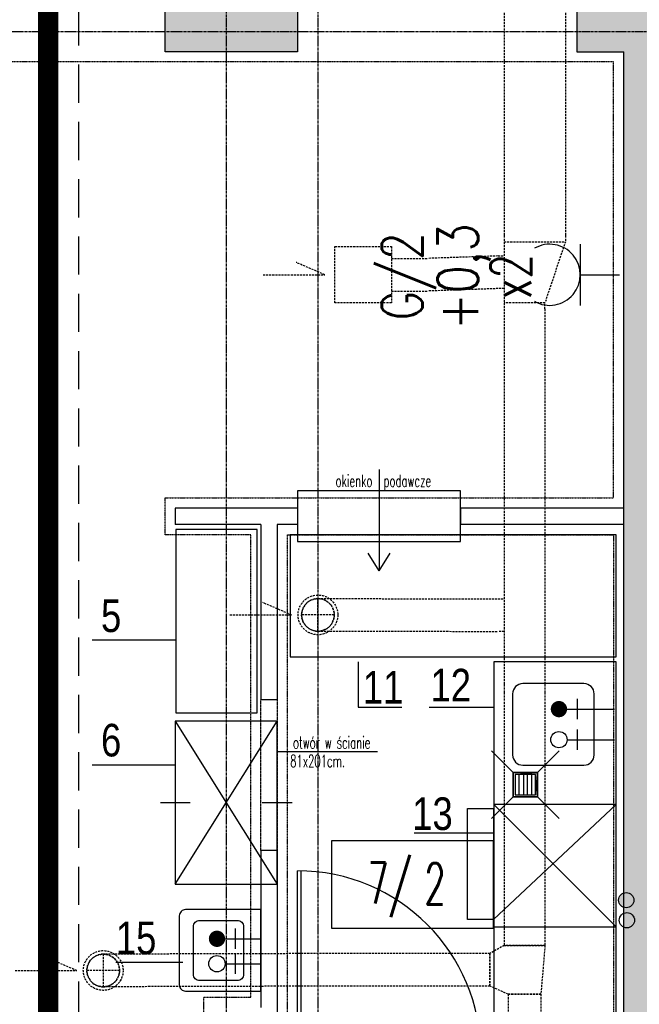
# Model space of a CAD drawing. Extents: x -7228 to 74941, y -112898 to 85621.
# Tile 255 of 256: x 51671 to 51975, y -7954 to -7470. Entities that reach past the tile are written whole.
import ezdxf
from ezdxf.enums import TextEntityAlignment as Align

# ---------------------------------------------------------------- set-up
doc = ezdxf.new("R2010")
doc.units = 0
for name, pattern in [('CENTER', [2, 1.25, -0.25, 0.25, -0.25]), ('DASHDOT', [1, 0.5, -0.25, 0, -0.25]), ('DASHED', [0.75, 0.5, -0.25]), ('DASHED2', [0.375, 0.25, -0.125]), ('DIVIDE', [31.75, 12.7, -6.35, 0, -6.35, 0, -6.35])]:
    doc.linetypes.add(name, pattern=pattern)
doc.layers.get('0').update_dxf_attribs({"color": 101, "linetype": 'CONTINUOUS'})
doc.layers.add('-A_NR', color=8, linetype='CONTINUOUS', plot=False)
for name, color, linetype in [('-A_OPIS', 1, 'CONTINUOUS'), ('Drz---drzwi', 5, 'CONTINUOUS'), ('E35', 6, 'CONTINUOUS'), ('E50', 3, 'CONTINUOUS'), ('E50kor', 3, 'CONTINUOUS'), ('Ins-kan', 54, 'CONTINUOUS'), ('Ins-went', 141, 'CONTINUOUS'), ('Ins-wod', 4, 'CONTINUOUS'), ('Opis-pom', 6, 'CONTINUOUS'), ('Opis_pom_ramka', 6, 'CONTINUOUS'), ('Os-osie glowne', 1, 'CENTER'), ('Sc-beton', 7, 'CONTINUOUS'), ('Sc-beton-hatch', 86, 'CONTINUOUS'), ('Sc-nadproza kon', 5, 'DASHED2'), ('Sc-silikat', 61, 'CONTINUOUS'), ('Suf-widok', 8, 'CONTINUOUS'), ('W-otwor-strop', 1, 'CONTINUOUS'), ('Wyp-kuchnia', 71, 'CONTINUOUS'), ('Wyp-meble', 155, 'CONTINUOUS'), ('Wyp-sanitar', 131, 'CONTINUOUS')]:
    doc.layers.add(name, color=color, linetype=linetype)
doc.styles.add('ARIAL_CE', font='ARIAL.TTF', dxfattribs={"width": 0.8})
doc.styles.add('dwg_opis podstawowy', font='romans.shx', dxfattribs={"width": 0.9})
doc.styles.add('KA wymiar', font='romans.shx', dxfattribs={"width": 0.6})
doc.styles.add('ROMANS', font='romans', dxfattribs={"width": 0.85})

# ---------------------------------------------------------------- blocks, each defined once
blk = doc.blocks.new('_0630_DRZWI_90')
at = {"ltscale": 7}
for p, q in [((5, 8), (5, 98)), ((6.8, 8), (6.8, 97.98))]:
    blk.add_line(p, q, dxfattribs=at)
at = {"ltscale": 25}
for p, q in [((50, 19.7), (50, -28.9)), ((5, 8), (0, 8)), ((0, 8), (5, 8)), ((0, 0), (0, 8)), ((95, 8), (5, 8)), ((5, 8), (5, 0)), ((95, 8), (95, 0)), ((100, 8), (95, 8)), ((100, 0), (100, 8)), ((5, 0), (0, 0)), ((5, 0), (0, 0)), ((95, 0), (100, 0)), ((95, 0), (100, 0))]:
    blk.add_line(p, q, dxfattribs=at)
at = {"ltscale": 7}
blk.add_arc((5, 8), 90, 0, 90, dxfattribs=at)
blk = doc.blocks.new('_opis_pom_metka')
at = {"layer": 'Opis_pom_ramka'}
blk.add_lwpolyline([(-33.13, 0), (32.87, 0), (32.87, -36), (-33.13, -36)], close=True, dxfattribs=at)
at = {"style": 'KA wymiar', "width": 0.6}
blk.add_attdef('KO/', text='', height=16.8, dxfattribs=at).set_placement((3.45, -25.87), align=Align.RIGHT)
blk.add_attdef('NR', (3.8, -26.16), '', height=16.8, dxfattribs=at)
blk = doc.blocks.new('_ODWODNIENIE_KRATKA')
for p, q in [((-12, 0), (-22.61, 10.61)), ((0, 0), (10.61, 10.61)), ((-11, -2.99), (-1, -2.99)), ((-1, -4.99), (-11, -4.99)), ((-11, -6.99), (-1, -6.99)), ((-1, -8.99), (-11, -8.99)), ((-22.61, -22.6), (-12, -11.99)), ((10.61, -22.6), (0, -11.99))]:
    blk.add_line(p, q)
for points in [[(0, -11.99), (0, 0), (-12, 0), (-12, -11.99)], [(-1, -10.99), (-1, -1), (-11, -1), (-11, -10.99)]]:
    blk.add_lwpolyline(points, close=True)
blk = doc.blocks.new('g2')
at = {"layer": 'E35'}
blk.add_line((15, 19.27), (-15, 19.27), dxfattribs=at)
blk.add_arc((0, 34.27), 15, 150, 30, dxfattribs=at)
at = {"layer": 'E50'}
blk.add_line((0, 19.27), (0, 0), dxfattribs=at)

msp = doc.modelspace()

# ---------------------------------------------------------------- hatches: boundary and pattern name
at = {"layer": 'Ins-wod'}
msp.add_hatch(color=256, dxfattribs=at).paths.add_polyline_path([(51972.559, -7902.518, 1), (51965.071, -7902.518, 1)])
at = {"layer": 'Sc-beton-hatch'}
h = msp.add_hatch(dxfattribs=at)
h.set_pattern_fill('ANSI33', color=256, style=0)
h.paths.add_polyline_path([(53417.547, -5966.119), (53397.547, -5966.119), (53397.547, -6066.119), (53347.547, -6066.119), (53347.547, -6086.119), (53397.547, -6086.119), (53397.547, -6539.119), (53417.547, -6539.119)])
h.paths.add_polyline_path([(52727.547, -5896.063), (52727.547, -6126.119), (52747.547, -6126.119), (52747.547, -6086.119), (52787.547, -6086.119), (52787.547, -6066.119), (52747.547, -6066.119), (52747.547, -5893.275, 0.0068353), (53006.666, -5853.258), (53003.652, -5833.484, -0.0084051), (52685.545, -5881.599), (52688.203, -5901.422, 0.0010351)])
h.paths.add_polyline_path([(52755.047, -6461.119), (52720.047, -6461.119), (52720.047, -6496.119), (52755.047, -6496.119)])
h.paths.add_polyline_path([(52712.547, -6843.119), (52747.547, -6843.119), (52747.547, -6808.119), (52712.547, -6808.119)])
h.paths.add_polyline_path([(53417.547, -6674.119), (53397.547, -6674.119), (53397.547, -6896.119), (53417.547, -6896.119)])
h.paths.add_polyline_path([(52002.547, -6461.119), (51967.547, -6461.119), (51967.547, -6496.119), (52002.547, -6496.119)], flags=17)
h.paths.add_polyline_path([(51782.547, -6476.119), (51782.547, -5979.405, 0.0063955), (52027.547, -5966.832), (52026.267, -5946.873, -0.0079596), (51721.947, -5961.536), (51722.592, -5981.526, 0.0010422), (51762.547, -5980.155), (51762.547, -6648.119), (51782.547, -6648.119), (51782.547, -6496.119), (51815.547, -6496.119), (51815.547, -6496.115), (51815.547, -6476.119)])
h.paths.add_polyline_path([(51327.547, -6828.119), (51427.547, -6828.119), (51427.547, -7026.119), (51447.547, -7026.119), (51447.547, -6828.119), (51782.547, -6828.119), (51782.547, -6803.119), (51762.547, -6803.119), (51762.547, -6808.119), (51347.547, -6808.119), (51347.547, -5986.279, 0.0010428), (51387.547, -5986.471), (51387.602, -5966.468, -0.0015651), (51327.547, -5966.119)])
h.paths.add_polyline_path([(51987.547, -6808.119), (51967.547, -6808.119), (51967.547, -7466.119), (51944.547, -7466.119), (51944.547, -7486.119), (51967.547, -7486.119), (51967.547, -8068.619), (51987.547, -8068.619), (51987.547, -7486.119), (52278.547, -7486.119), (52278.547, -7801.119), (52298.547, -7801.119), (52351.547, -7801.119), (52351.547, -7781.119), (52298.547, -7781.119), (52298.547, -7466.119), (51987.547, -7466.119)])
h.paths.add_polyline_path([(51427.547, -7276.119), (51447.547, -7276.119), (51447.547, -7176.119), (51427.547, -7176.119)])
h.paths.add_polyline_path([(51427.547, -7526.119), (51447.547, -7526.119), (51447.547, -7486.119), (51487.547, -7486.119), (51487.547, -7466.119), (51447.547, -7466.119), (51447.547, -7426.119), (51427.547, -7426.119)])
h.paths.add_polyline_path([(51807.547, -7486.119), (51807.547, -7466.119), (51742.547, -7466.119), (51742.547, -7486.119)])
h.paths.add_polyline_path([(52351.547, -7486.119), (52351.547, -7466.119), (52298.547, -7466.119), (52298.547, -7486.119)], flags=17)
h.paths.add_polyline_path([(52573.547, -7486.119), (52573.547, -7466.119), (52485.547, -7466.119), (52485.547, -7486.119)])
h.paths.add_polyline_path([(52727.547, -7466.119), (52707.547, -7466.119), (52707.547, -7486.119), (52727.547, -7486.119)])
h.paths.add_polyline_path([(52747.547, -7466.119), (52727.547, -7466.119), (52727.547, -7486.119), (52727.547, -7781.119), (52707.547, -7781.119), (52707.547, -7801.119), (52747.547, -7801.119)])
h.paths.add_polyline_path([(52505.547, -7781.119), (52485.547, -7781.119), (52485.547, -7801.119), (52573.547, -7801.119), (52573.547, -7781.119), (52520.547, -7781.119), (52520.547, -7486.119), (52505.547, -7486.119)])
h.paths.add_polyline_path([(53417.547, -7316.119), (53397.547, -7316.119), (53397.547, -7666.119), (53417.547, -7666.119)])
h.paths.add_polyline_path([(53417.547, -7766.119), (53397.547, -7766.119), (53397.547, -8031.119), (53417.547, -8031.119)])
h.paths.add_polyline_path([(53397.547, -8216.119), (53349.547, -8216.119), (53349.547, -8236.119), (53397.547, -8236.119), (53397.547, -8841.119), (53417.547, -8841.119), (53417.547, -8181.119), (53397.547, -8181.119)])
h.paths.add_polyline_path([(53150.547, -8216.119), (53150.547, -8236.119), (53244.547, -8236.119), (53244.547, -8216.119)])
h.paths.add_polyline_path([(52922.547, -8216.119), (52922.547, -8236.119), (53025.547, -8236.119), (53025.547, -8216.119)])
h.paths.add_polyline_path([(52727.547, -8236.119), (52727.547, -8966.119), (52702.547, -8966.119), (52702.547, -8986.119), (52747.547, -8986.119), (52747.547, -8236.119), (52787.547, -8236.119), (52787.547, -8216.119), (52244.047, -8216.119), (52244.047, -8236.119)])
h.paths.add_polyline_path([(51967.547, -8216.119), (51447.547, -8216.119), (51447.547, -8156.119), (51427.547, -8156.119), (51427.547, -8236.119), (51762.547, -8236.119), (52109.047, -8236.119), (52109.047, -8216.119), (51987.547, -8216.119), (51987.547, -8168.619), (51967.547, -8168.619)])
h.paths.add_polyline_path([(51427.547, -8006.119), (51447.547, -8006.119), (51447.547, -7963.119), (51427.547, -7963.119)])
h.paths.add_polyline_path([(51447.547, -7676.119), (51427.547, -7676.119), (51427.547, -7873.119), (51447.547, -7873.119)])
h.paths.add_polyline_path([(51762.547, -8986.119), (51782.547, -8986.119), (51782.547, -8966.119), (51427.547, -8966.119), (51427.547, -8986.119)])
h.paths.add_polyline_path([(51782.547, -8986.119), (51802.547, -8986.119), (51802.547, -8966.119), (51782.547, -8966.119)])
h.paths.add_polyline_path([(51802.547, -8966.119), (51802.547, -8986.119), (52114.047, -8986.119), (52114.047, -8966.119)])
h.paths.add_polyline_path([(52339.547, -8986.119), (52339.547, -8966.119), (52244.047, -8966.119), (52244.047, -8986.119)], flags=17)
h.paths.add_polyline_path([(52449.547, -8966.119), (52449.547, -8986.119), (52592.547, -8986.119), (52592.547, -8966.119)])
h.paths.add_polyline_path([(52967.547, -8966.119), (52967.547, -8986.119), (53045.547, -8986.119), (53045.547, -8966.119)])
h.paths.add_polyline_path([(53155.547, -8966.119), (53155.547, -8986.119), (53397.547, -8986.119), (53397.547, -9011.119), (53417.547, -9011.119), (53417.547, -8941.119), (53397.547, -8941.119), (53397.547, -8966.119)])
h.paths.add_polyline_path([(53397.547, -9134.119), (53362.547, -9134.119), (53362.547, -9440.619), (53382.547, -9440.619), (53382.547, -9154.119), (53417.547, -9154.119), (53417.547, -9111.119), (53397.547, -9111.119)])
h.paths.add_polyline_path([(53382.547, -9560.619), (53362.547, -9560.619), (53362.547, -9616.119), (52967.547, -9616.119), (52967.547, -9641.119), (53362.547, -9641.119), (53362.547, -9671.119), (53382.547, -9671.119), (53382.547, -9641.119)])
h.paths.add_polyline_path([(53417.547, -9856.119), (53382.547, -9856.119), (53382.547, -9821.119), (53362.547, -9821.119), (53362.547, -9876.119), (53397.547, -9876.119), (53397.547, -10283.619), (53397.547, -10466.119), (52747.547, -10466.119), (52747.547, -10421.119), (52727.547, -10421.119), (52727.547, -10486.119), (53397.547, -10486.119), (53397.547, -10915.39), (53397.547, -10976.119), (53417.547, -10976.119), (53417.547, -10576.119), (53417.547, -10403.619)])
h.paths.add_polyline_path([(52747.547, -10095.119), (52727.547, -10095.119), (52727.547, -10291.119), (52747.547, -10291.119)], flags=17)
h.paths.add_polyline_path([(52727.547, -9985.119), (52747.547, -9985.119), (52747.547, -9206.119), (52727.547, -9206.119), (52727.547, -9616.119), (52431.547, -9616.119), (52431.547, -9641.119), (52727.547, -9641.119)])
h.paths.add_polyline_path([(52280.547, -9616.119), (52280.547, -9641.119), (52321.547, -9641.119), (52321.547, -9616.119)])
h.paths.add_polyline_path([(52058.547, -9641.119), (52058.547, -9616.119), (51942.547, -9616.119), (51942.547, -9641.119)])
h.paths.add_polyline_path([(51842.547, -9641.119), (51842.547, -9616.119), (51547.547, -9616.119), (51547.547, -9601.119), (51527.547, -9601.119), (51527.547, -9616.119), (51287.547, -9616.119), (51287.547, -9641.119), (51527.547, -9641.119), (51527.547, -10036.619), (51547.547, -10036.619), (51547.547, -9641.119)])
h.paths.add_polyline_path([(51547.547, -9472.119), (51527.547, -9472.119), (51527.547, -9504.119), (51547.547, -9504.119)])
h.paths.add_polyline_path([(51237.547, -9641.119), (51237.547, -9616.119), (51187.547, -9616.119), (51187.547, -9641.119)])
h.paths.add_polyline_path([(51137.547, -9641.119), (51137.547, -9616.119), (51087.547, -9616.119), (51087.547, -9641.119)])
h.paths.add_polyline_path([(51037.547, -9641.119), (51037.547, -9616.119), (50987.547, -9616.119), (50987.547, -9641.119)])
h.paths.add_polyline_path([(50937.547, -9641.119), (50937.547, -9616.119), (50897.547, -9616.119), (50897.547, -10523.119), (50997.547, -10523.119), (50997.547, -10538.119), (51017.547, -10538.119), (51017.547, -10503.119), (50917.547, -10503.119), (50917.547, -9641.119)])
h.paths.add_polyline_path([(52058.547, -9962.119), (52058.547, -9944.119), (51944.547, -9944.119), (51944.547, -9962.119)])
h.paths.add_polyline_path([(51527.547, -10291.119), (51547.547, -10291.119), (51547.547, -10136.619), (51527.547, -10136.619)])
h.paths.add_polyline_path([(51017.547, -10656.119), (51017.547, -10638.119), (50997.547, -10638.119), (50997.547, -10656.119), (50797.547, -10656.119), (50797.547, -11011.119), (51527.547, -11011.119), (51527.547, -11051.119), (51547.547, -11051.119), (51547.547, -11011.119), (51597.547, -11011.119), (51597.547, -10991.119), (51547.547, -10991.119), (51547.547, -10836.119), (51527.547, -10836.119), (51527.547, -10991.119), (50817.547, -10991.119), (50817.547, -10676.119), (51527.547, -10676.119), (51527.547, -10686.119), (51547.547, -10686.119), (51547.547, -10421.119), (51527.547, -10421.119), (51527.547, -10656.119)])
h.paths.add_polyline_path([(51987.547, -10486.119), (52104.047, -10486.119), (52104.047, -10466.119), (51767.547, -10466.119), (51767.547, -10486.119), (51967.547, -10486.119), (51967.547, -10991.119), (51747.547, -10991.119), (51747.547, -11011.119), (51807.547, -11011.119), (51807.547, -11051.119), (51827.547, -11051.119), (51827.547, -11011.119), (52087.547, -11011.119), (52087.547, -10991.119), (51987.547, -10991.119)])
h.paths.add_polyline_path([(52214.047, -10466.119), (52214.047, -10486.119), (52278.547, -10486.119), (52278.547, -10991.119), (52237.547, -10991.119), (52237.547, -11011.119), (52819.547, -11011.119), (52819.547, -10991.119), (52298.547, -10991.119), (52298.547, -10466.119)])
h.paths.add_polyline_path([(53382.547, -11011.119), (53382.547, -10991.119), (53337.547, -10991.119), (53337.547, -11011.119)])
h.paths.add_polyline_path([(53400.047, -10993.619), (53382.547, -11011.119), (53417.547, -11011.119)])
h.paths.add_polyline_path([(53382.547, -10976.119), (53382.547, -11011.119), (53400.047, -10993.619)])
h.paths.add_polyline_path([(53382.547, -10976.119), (53400.047, -10993.619), (53417.547, -10976.119)])
h.paths.add_polyline_path([(53417.547, -10976.119), (53400.047, -10993.619), (53417.547, -11011.119)])
at = {"layer": 'W-otwor-strop'}
msp.add_hatch(color=256, dxfattribs=at).paths.add_polyline_path([(51913.34, -7839.803), (51925.33, -7839.803), (51925.33, -7851.803), (51924.329, -7840.803)])

# ---------------------------------------------------------------- linework, layer by layer
at = {"layer": '-A_NR', "color": 8}
for p, q in [((51706.778, -7774.685), (51747.547, -7774.685)), ((51837.223, -7785.52), (51837.223, -7807.741)), ((51837.223, -7807.741), (51858.734, -7807.741)), ((51872.179, -7807.741), (51903.892, -7807.741)), ((51706.778, -7836.077), (51747.547, -7836.077)), ((51864.841, -7869.528), (51903.892, -7869.528)), ((51718.324, -7932.973), (51751.324, -7932.973))]:
    msp.add_line(p, q, dxfattribs=at)
at = {"layer": '-A_OPIS', "color": 4}
msp.add_line((51797.547, -7829.458), (51846.744, -7829.458), dxfattribs=at)
at = {"layer": 'E50kor', "linetype": 'DASHED2', "ltscale": 75}
msp.add_line((51700.183, -8186.119), (51700.183, -6974.913), dxfattribs=at)
at = {"layer": 'E50kor', "const_width": 10}
msp.add_lwpolyline([(51752.547, -8201.119), (51685.183, -8201.119), (51685.183, -6959.913)], dxfattribs=at)
at = {"layer": 'Ins-went', "linetype": 'DASHED', "ltscale": 2}
for p, q in [((51908.927, -7411.607), (51908.927, -7576.307)), ((51938.927, -7411.607), (51938.927, -7576.307)), ((51908.927, -7576.34, 3630), (51908.927, -7612.34, 3630)), ((51938.927, -7576.34, 3630), (51938.927, -7579.34, 3630)), ((51908.927, -7579.34, 3630), (51938.927, -7579.34, 3630)), ((51938.927, -7579.34, 3630), (51928.927, -7609.34, 3630)), ((51905.927, -7586.34, 3630), (51908.927, -7586.34, 3630)), ((51853.61, -7587.529), (51871.56, -7587.529)), ((51853.61, -7603.529), (51871.56, -7603.529)), ((51908.927, -7602.34, 3630), (51905.927, -7602.34, 3630)), ((51928.927, -7609.34, 3630), (51908.927, -7609.34, 3630)), ((51928.927, -7612.34, 3630), (51928.927, -7609.34, 3630)), ((51908.927, -7612.34), (51908.927, -7744.54)), ((51928.927, -7612.34), (51928.927, -7744.54)), ((51908.927, -7744.584), (51908.927, -7780.584)), ((51928.927, -7744.584), (51928.927, -7780.584)), ((51817.54, -7770.498), (51817.555, -7754.498)), ((51905.927, -7754.584), (51908.927, -7754.584)), ((51825.547, -7762.498), (51809.547, -7762.49)), ((51908.927, -7770.584), (51905.927, -7770.584)), ((51908.927, -7780.584), (51908.927, -7783.584)), ((51908.927, -7783.584), (51908.927, -7796.584)), ((51928.927, -7780.584), (51928.927, -7783.584)), ((51928.927, -7783.584), (51928.927, -7796.584)), ((51908.927, -7796.584), (51908.927, -7800.584)), ((51928.927, -7796.584), (51928.927, -7800.584)), ((51908.927, -7800.584), (51908.927, -7924.684)), ((51928.927, -7800.584), (51928.927, -7924.684)), ((51908.927, -7924.684), (51901.927, -7928.684)), ((51908.927, -7924.684), (51928.927, -7924.684)), ((51928.927, -7924.684), (51908.927, -7924.684)), ((51928.927, -7924.684), (51926.927, -7948.684)), ((51712.165, -7929.019), (51712.232, -7945.019)), ((51901.927, -7928.684), (51831.327, -7928.684)), ((51901.927, -7928.684), (51901.927, -7944.684)), ((51901.927, -7944.684), (51901.927, -7928.684)), ((51720.198, -7936.985), (51704.198, -7937.053)), ((51901.927, -7944.684), (51831.327, -7944.684)), ((51910.927, -7948.684), (51901.927, -7944.684)), ((51910.927, -7948.684), (51926.927, -7948.684)), ((51910.927, -7948.684), (51910.927, -8008.384)), ((51926.927, -7948.684), (51910.927, -7948.684)), ((51926.927, -7948.684), (51926.927, -8008.384))]:
    msp.add_line(p, q, dxfattribs=at)
msp.add_lwpolyline([(51825.91, -7581.679), (51853.61, -7581.679), (51853.61, -7609.379), (51825.91, -7609.379)], close=True, dxfattribs=at)
for points in [[(51790.672, -7595.54), (51820.91, -7595.531), (51806.894, -7589.513)], [(51774.31, -7762.501), (51804.547, -7762.491), (51790.532, -7756.474)], [(51668.961, -7937.064), (51699.198, -7937.054), (51685.183, -7931.036)]]:
    msp.add_lwpolyline(points, dxfattribs=at)
for centre, radius in [((51817.547, -7762.498), 9.75), ((51817.547, -7762.498), 8), ((51712.198, -7937.019), 9.75), ((51712.198, -7937.019), 8)]:
    msp.add_circle(centre, radius, dxfattribs=at)
for centre, start, end in [((51817.547, -7762.498), 89.94391, 269.94391), ((51817.547, -7762.498), 269.94391, 89.94391), ((51712.198, -7937.019), 90.24147, 270.24147), ((51712.198, -7937.019), 270.24147, 90.24147)]:
    msp.add_arc(centre, 8, start, end, dxfattribs=at)
for points in [[(51905.927, -7586.34), (51871.56, -7587.529)], [(51905.927, -7602.34), (51871.56, -7603.529)], [(51817.555, -7754.498), (51905.927, -7754.584)], [(51817.54, -7770.498), (51905.927, -7770.584)], [(51831.327, -7928.684), (51712.165, -7929.019)], [(51831.327, -7944.684), (51712.232, -7945.019)]]:
    msp.add_spline(points, degree=3, dxfattribs=at)
at = {"layer": 'Ins-wod'}
for centre in [(51968.815, -7902.518), (51969.133, -7912.371)]:
    msp.add_circle(centre, 3.744, dxfattribs=at)
at = {"layer": 'Os-osie glowne'}
for points in [[(51772.547, -5544.119), (51772.547, -11591.119)], [(51817.547, -5544.119), (51817.547, -11521.119)], [(51213.521, -7476.119), (62792.547, -7476.119)]]:
    msp.add_lwpolyline(points, dxfattribs=at)
at = {"layer": 'Sc-beton'}
for points in [[(51742.547, -7486.119), (51742.547, -7466.119)], [(51807.547, -7466.119), (51807.547, -7486.119)], [(51944.547, -7466.119), (51944.547, -7486.119), (51967.547, -7486.119)], [(51807.547, -7486.119), (51742.547, -7486.119)], [(51967.547, -8068.619), (51967.547, -7486.119)]]:
    msp.add_lwpolyline(points, dxfattribs=at)
at = {"layer": 'Sc-nadproza kon', "linetype": 'DASHDOT', "ltscale": 0.5}
for points in [[(51789.547, -7878.119), (51789.547, -7804.119)], [(51797.547, -7804.119), (51797.547, -7878.119)]]:
    msp.add_lwpolyline(points, dxfattribs=at)
at = {"layer": 'Sc-silikat'}
for points in [[(51747.547, -7710.119), (51747.547, -7718.119)], [(51807.547, -7710.119), (51747.547, -7710.119)], [(51807.547, -7710.119), (51807.547, -7718.119)], [(51967.547, -7710.119), (51887.547, -7710.119)], [(51887.547, -7710.119), (51887.547, -7718.119)], [(51789.547, -7718.119), (51747.547, -7718.119)], [(51789.547, -7718.119), (51789.547, -7804.119)], [(51797.547, -7718.119), (51797.547, -7804.119)], [(51807.547, -7718.119), (51797.547, -7718.119)], [(51967.547, -7718.119), (51887.547, -7718.119)], [(51797.547, -7804.119), (51789.547, -7804.119)], [(51789.547, -7878.119), (51789.547, -7955.119)], [(51797.547, -7878.119), (51789.547, -7878.119)], [(51797.547, -7878.119), (51797.547, -7978.119)]]:
    msp.add_lwpolyline(points, dxfattribs=at)
at = {"layer": 'Suf-widok', "linetype": 'DIVIDE', "ltscale": 0.02}
for points in [[(51452.547, -7973.119), (51761.547, -7973.119), (51761.547, -7950.119), (51784.547, -7950.119), (51784.547, -7723.119), (51742.547, -7723.119), (51742.547, -7705.119), (51962.547, -7705.119), (51962.547, -7491.119), (51452.547, -7491.119)], [(51802.547, -7723.119), (51962.547, -7723.119), (51962.547, -7973.119), (51802.547, -7973.119)]]:
    msp.add_lwpolyline(points, close=True, dxfattribs=at)
at = {"layer": 'W-otwor-strop', "ltscale": 0.5}
for points in [[(51913.34, -7839.803), (51925.33, -7839.803), (51925.33, -7851.803), (51913.34, -7851.803)], [(51913.34, -7839.803), (51925.33, -7839.803), (51925.33, -7851.803), (51924.329, -7840.803)]]:
    msp.add_lwpolyline(points, close=True, dxfattribs=at)
at = {"layer": 'Wyp-kuchnia'}
for p, q in [((51948.055, -7796.239), (51918.055, -7796.239)), ((51913.055, -7801.239), (51913.055, -7831.239)), ((51944.784, -7803.739), (51944.784, -7813.739)), ((51953.055, -7831.239), (51953.055, -7801.239)), ((51939.784, -7808.739), (51963.055, -7808.739)), ((51944.784, -7818.739), (51944.784, -7828.739)), ((51939.784, -7823.739), (51963.055, -7823.739)), ((51918.055, -7836.239), (51948.055, -7836.239))]:
    msp.add_line(p, q, dxfattribs=at)
at = {"layer": 'Wyp-kuchnia', "const_width": 4}
msp.add_lwpolyline([(51933.784, -7808.739, 1), (51937.784, -7808.739, 1)], format="xyb", close=True, dxfattribs=at)
at = {"layer": 'Wyp-kuchnia'}
msp.add_circle((51935.784, -7823.739), 4, dxfattribs=at)
for centre, start, end in [((51918.055, -7801.239), 90, 180), ((51948.055, -7801.239), 0, 90), ((51918.055, -7831.239), 180, 270), ((51948.055, -7831.239), 270, 0)]:
    msp.add_arc(centre, 5, start, end, dxfattribs=at)
at = {"layer": 'Wyp-meble', "ltscale": 0.3}
for p, q in [((51847.547, -7691.166), (51847.547, -7740.902)), ((51887.547, -7701.525), (51807.547, -7701.525)), ((51807.547, -7701.525), (51807.547, -7726.525)), ((51887.547, -7726.525), (51887.547, -7701.525)), ((51963.892, -7723.119), (51803.892, -7723.119)), ((51803.892, -7723.119), (51803.892, -7783.119)), ((51807.547, -7726.525), (51887.547, -7726.525)), ((51963.892, -7783.119), (51963.892, -7723.119)), ((51847.547, -7740.902), (51842.115, -7732.247)), ((51847.547, -7740.902), (51852.98, -7732.247)), ((51803.892, -7783.119), (51963.892, -7783.119)), ((51903.892, -7785.52), (51903.892, -7945.52)), ((51747.547, -7894.667), (51797.547, -7814.667)), ((51747.547, -7814.667), (51797.547, -7894.667)), ((51754.833, -7854.667), (51740.262, -7854.667)), ((51804.833, -7854.667), (51790.262, -7854.667)), ((51963.892, -7855.52), (51903.726, -7911.936)), ((51903.892, -7855.52), (51963.892, -7915.52)), ((51903.892, -7915.52), (51963.892, -7915.52))]:
    msp.add_line(p, q, dxfattribs=at)
for points in [[(51747.789, -7810.546), (51787.789, -7810.546), (51787.789, -7720.546), (51747.789, -7720.546)], [(51903.892, -7965.52), (51963.892, -7965.52), (51963.892, -7785.52), (51903.892, -7785.52)], [(51747.547, -7894.667), (51797.547, -7894.667), (51797.547, -7814.667), (51747.547, -7814.667)], [(51903.726, -7857.54), (51903.726, -7911.936), (51890.935, -7911.936), (51890.935, -7857.54)], [(51903.892, -7855.52), (51903.892, -7915.52), (51963.892, -7915.52), (51963.892, -7855.52)]]:
    msp.add_lwpolyline(points, close=True, dxfattribs=at)
at = {"layer": 'Wyp-sanitar'}
for p, q in [((51777.014, -7916.469), (51777.014, -7926.469)), ((51772.014, -7921.469), (51789.547, -7921.469)), ((51776.991, -7928.687), (51776.991, -7938.687)), ((51771.991, -7933.687), (51789.547, -7933.687))]:
    msp.add_line(p, q, dxfattribs=at)
for points in [[(51789.547, -7947.143), (51789.547, -7907.143), (51752.547, -7907.143, 0.4142136), (51749.547, -7910.143), (51749.547, -7944.143, 0.4142136), (51752.547, -7947.143)], [(51756.514, -7938.969), (51756.514, -7915.469, -0.4142136), (51759.514, -7912.469), (51778.014, -7912.469, -0.4142136), (51781.014, -7915.469), (51781.014, -7938.969, -0.4142136), (51778.014, -7941.969), (51759.514, -7941.969, -0.4142136)]]:
    msp.add_lwpolyline(points, format="xyb", close=True, dxfattribs=at)
at = {"layer": 'Wyp-sanitar', "const_width": 4}
msp.add_lwpolyline([(51766.014, -7921.469, 1), (51770.014, -7921.469, 1)], format="xyb", close=True, dxfattribs=at)
at = {"layer": 'Wyp-sanitar'}
msp.add_circle((51767.991, -7933.687), 4, dxfattribs=at)

# ---------------------------------------------------------------- block references
at = {"layer": 'Drz---drzwi'}
msp.add_blockref('_0630_DRZWI_90', (51802.547, -7986.119), dxfattribs=at)
at = {"layer": 'E35', "rotation": 90}
msp.add_blockref('g2', (51965.549, -7595.561), dxfattribs=at)
at = {"layer": 'Ins-kan', "rotation": 90}
msp.add_blockref('_ODWODNIENIE_KRATKA', (51913.34, -7839.803), dxfattribs=at)
at = {"layer": 'Opis-pom'}
ref = msp.add_blockref('_opis_pom_metka', (51864.091, -7873.167), dxfattribs=dict(at, xscale=1.2, yscale=1.2, zscale=1.2))
ref.add_attrib('KO/', '7/', dxfattribs={"layer": '0', "height": 20.16, "style": 'KA wymiar', "width": 0.6}).set_placement((51863.712, -7904.209), align=Align.RIGHT)
ref.add_attrib('NR', '2', (51869.799, -7904.565), dxfattribs={"layer": '0', "height": 20.16, "style": 'KA wymiar', "width": 0.6})

# ---------------------------------------------------------------- texts
at = {"layer": '-A_NR', "color": 8, "style": 'ARIAL_CE', "width": 0.8}
for s, p in [('5', (51711.113, -7770.918)), ('11', (51839.544, -7805.998)), ('12', (51872.761, -7804.965)), ('6', (51711.113, -7831.956)), ('13', (51863.795, -7868.056)), ('15', (51718.403, -7929.017))]:
    msp.add_text(s, height=16, dxfattribs=at).set_placement(p)
at = {"layer": '-A_OPIS', "color": 4, "style": 'dwg_opis podstawowy', "width": 0.6}
for s, p in [('okienko', (51835.241, -7696.716)), ('podawcze', (51861.407, -7696.686)), ('otwór w ścianie', (51824.292, -7825.139)), ('81x201cm.', (51817.422, -7834.227))]:
    msp.add_text(s, height=6, dxfattribs=at).set_placement(p, align=Align.MIDDLE_CENTER)
at = {"layer": 'E35', "style": 'ROMANS'}
for s, width, p in [('+0,3', 0.8, (51889.23, -7596.433)), ('G/2', 0.8, (51860.252, -7596.313)), ('x2', 0.7, (51912.217, -7596.492))]:
    msp.add_text(s, height=20, rotation=90, dxfattribs=dict(at, width=width)).set_placement(p, align=Align.MIDDLE)

doc.saveas('drawing.dxf')
